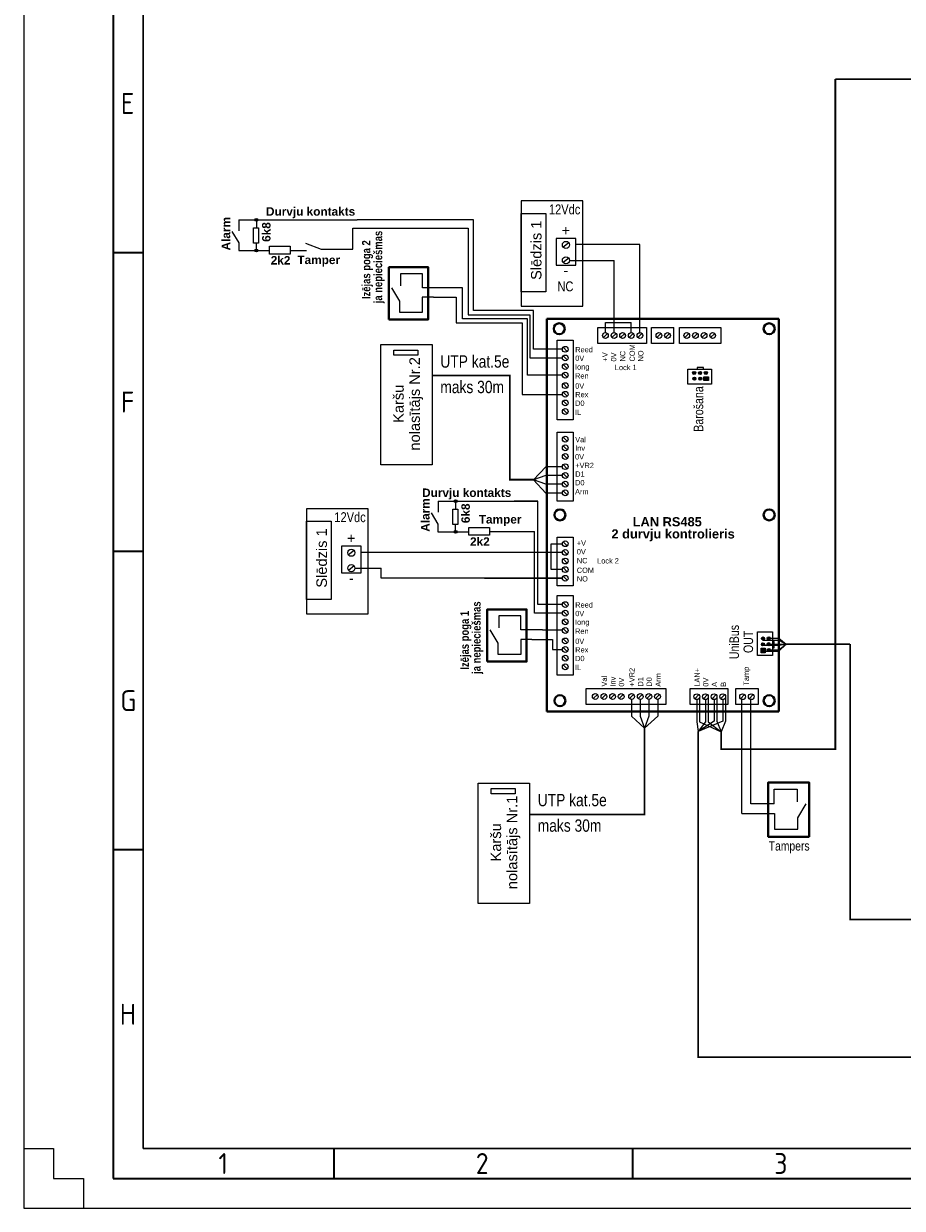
# Model space of a CAD drawing. Header units: millimetres. Extents: x -1662057 to -197461, y -941126 to 63888.
# Tile 2 of 209: x -1629150 to -1609187, y -899164 to -872252. Entities that reach past the tile are written whole.
import ezdxf

# ---------------------------------------------------------------- set-up
doc = ezdxf.new("R2010")
doc.units = ezdxf.units.MM
doc.linetypes.add('DASHEDX2', pattern=[1.5, 1, -0.5])
doc.layers.add('ESS AS', color=5, linetype='CONTINUOUS')
doc.layers.add('Rasējuma lapa', color=7, linetype='CONTINUOUS')
doc.styles.add('ARIAL', font='arialbd.ttf')
doc.styles.add('ISO', font='iso')
doc.styles.add('LV', font='arial.ttf')

# ---------------------------------------------------------------- blocks, each defined once
blk = doc.blocks.new('A2_L')
at = {"layer": 'Rasējuma lapa'}
for p, q in [((-594, 420), (-594, 0)), ((-594, 10), (-589, 10)), ((-589, 10), (-589, 5)), ((-589, 5), (-584, 5)), ((-584, 5), (-584, 0)), ((-594, 0), (0, 0))]:
    blk.add_line(p, q, dxfattribs=at)
at = {"layer": 'Rasējuma lapa', "lineweight": 35}
for p, q in [((-579, 415), (-579, 5)), ((-574, 160), (-579, 160)), ((-574, 110), (-579, 110)), ((-574, 60), (-579, 60)), ((-542, 5), (-542, 10)), ((-492, 5), (-492, 10)), ((-579, 5), (-5, 5))]:
    blk.add_line(p, q, dxfattribs=at)
at = {"layer": 'Rasējuma lapa', "lineweight": 30}
for p, q in [((-574, 410), (-574, 10)), ((-574, 10), (-10, 10))]:
    blk.add_line(p, q, dxfattribs=at)
at = {"layer": 'Rasējuma lapa', "style": 'ISO'}
for s, p in [('E', (-577.73, 183.25)), ('F', (-577.73, 133.25)), ('G', (-577.81, 83.25)), ('H', (-577.9, 30.75)), ('1', (-561.38, 5.75)), ('2', (-518.29, 5.75)), ('3', (-468.3, 5.75))]:
    blk.add_text(s, height=3.5, dxfattribs=at).set_placement(p)
blk = doc.blocks.new('*U1302')
at = {"layer": 'Rasējuma lapa'}
blk.add_blockref('A2_L', (0, 0), dxfattribs=at)

msp = doc.modelspace()

# ---------------------------------------------------------------- hatches: boundary and pattern name
at = {"layer": 'ESS AS', "ltscale": 10}
h = msp.add_hatch(color=0, dxfattribs=at)
edge = h.paths.add_edge_path()
edge.add_arc((-1623863.90277, -876707.75936), 31.41379, 0, 360)
h = msp.add_hatch(color=0, dxfattribs=at)
edge = h.paths.add_edge_path()
edge.add_arc((-1623863.90277, -877407.16226), 31.41379, 0, 360)
at = {"layer": 'ESS AS', "linetype": 'Continuous'}
h = msp.add_hatch(color=250, dxfattribs=at)
edge = h.paths.add_edge_path()
edge.add_arc((-1613915.73194, -880186.34513), 35.44944, 0, 360)
h = msp.add_hatch(color=250, dxfattribs=at)
edge = h.paths.add_edge_path()
edge.add_arc((-1613783.1423, -880186.34513), 35.44944, 0, 360)
for points in [[(-1613694.91072, -880271.35637), (-1613588.7603, -880271.35637), (-1613588.7603, -880360.16825), (-1613694.91072, -880360.16825)], [(-1612306.5632, -886435.01879), (-1612306.5632, -886541.16921), (-1612395.37508, -886541.16921), (-1612395.37508, -886435.01879)]]:
    msp.add_hatch(color=0, dxfattribs=at).paths.add_polyline_path(points)
h = msp.add_hatch(color=250, dxfattribs=at)
edge = h.paths.add_edge_path()
edge.add_arc((-1613650.55267, -880186.34513), 35.44944, 0, 360)
h = msp.add_hatch(color=250, dxfattribs=at)
edge = h.paths.add_edge_path()
edge.add_arc((-1613910.67968, -880317.79094), 35.44944, 0, 360)
h = msp.add_hatch(color=250, dxfattribs=at)
edge = h.paths.add_edge_path()
edge.add_arc((-1613778.09005, -880317.79094), 35.44944, 0, 360)
at = {"layer": 'ESS AS', "ltscale": 10}
h = msp.add_hatch(color=0, dxfattribs=at)
edge = h.paths.add_edge_path()
edge.add_arc((-1619335.64697, -883097.46084), 31.41379, 0, 360)
h = msp.add_hatch(color=0, dxfattribs=at)
edge = h.paths.add_edge_path()
edge.add_arc((-1619335.64697, -883796.86373), 31.41379, 0, 360)
at = {"layer": 'ESS AS', "linetype": 'Continuous'}
h = msp.add_hatch(color=250, dxfattribs=at)
edge = h.paths.add_edge_path()
edge.add_arc((-1612352.99777, -886219.24983), 35.44944, 270, 630)
h = msp.add_hatch(color=250, dxfattribs=at)
edge = h.paths.add_edge_path()
edge.add_arc((-1612221.55196, -886214.19758), 35.44944, 270, 630)
h = msp.add_hatch(color=250, dxfattribs=at)
edge = h.paths.add_edge_path()
edge.add_arc((-1612352.99777, -886351.83946), 35.44944, 270, 630)
h = msp.add_hatch(color=250, dxfattribs=at)
edge = h.paths.add_edge_path()
edge.add_arc((-1612221.55196, -886346.78721), 35.44944, 270, 630)
h = msp.add_hatch(color=250, dxfattribs=at)
edge = h.paths.add_edge_path()
edge.add_arc((-1612221.55196, -886479.37684), 35.44944, 270, 630)

# ---------------------------------------------------------------- linework, layer by layer
at = {"layer": 'ESS AS', "color": 0, "ltscale": 10}
for p, q in [((-1624260.44207, -876707.75936), (-1621572.52193, -876707.75936)), ((-1624260.44207, -876707.75936), (-1624260.44207, -876958.67227)), ((-1623863.90277, -876707.75936), (-1623863.90277, -876892.04006)), ((-1624422.71359, -876974.12662), (-1624265.22135, -877228.60606)), ((-1623929.36027, -876892.04006), (-1623813.60382, -876892.04006)), ((-1623929.36027, -877239.20658), (-1623929.36027, -876892.04006)), ((-1623813.60382, -876892.04006), (-1623813.60382, -877239.20658)), ((-1624265.22135, -877228.60606), (-1624265.22135, -877407.16226)), ((-1623813.60382, -877239.20658), (-1623929.36027, -877239.20658)), ((-1623863.90277, -877407.16226), (-1623863.90277, -877239.20658)), ((-1623564.88333, -877485.59542), (-1623564.88333, -877305.95443)), ((-1623564.88333, -877305.95443), (-1623094.49005, -877305.95443)), ((-1623564.88333, -877305.95443), (-1623094.49005, -877305.95443)), ((-1623094.49005, -877305.95443), (-1623094.49005, -877485.59542)), ((-1622747.8225, -877236.72367), (-1622387.92704, -877373.12836)), ((-1624265.22135, -877407.16226), (-1623564.88333, -877407.16226)), ((-1623094.49005, -877485.59542), (-1623564.88333, -877485.59542)), ((-1623094.49005, -877402.30039), (-1622724.8676, -877402.30039)), ((-1622387.92704, -877373.12836), (-1621674.32173, -877373.12836)), ((-1620091.25466, -877932.69064), (-1620591.85498, -877932.69064)), ((-1620591.85498, -877932.69064), (-1620591.85498, -878209.36862)), ((-1620091.25466, -878252.75962), (-1620091.25466, -877932.69064)), ((-1620603.63453, -878556.94539), (-1620786.20736, -878250.60623)), ((-1619840.77148, -878252.75962), (-1620091.25466, -878252.75962)), ((-1620603.63453, -878810.47049), (-1620603.63453, -878556.94539)), ((-1619840.77148, -878467.01696), (-1620093.71894, -878467.01696)), ((-1620093.71894, -878467.01696), (-1620093.71894, -878810.47049)), ((-1620093.71894, -878810.47049), (-1620603.63453, -878810.47049)), ((-1619732.18627, -883097.46084), (-1617467.55982, -883097.46084)), ((-1619732.18627, -883097.46084), (-1619732.18627, -883348.37375)), ((-1619335.64697, -883097.46084), (-1619335.64697, -883281.74154)), ((-1619894.45779, -883363.82809), (-1619736.96555, -883618.30754)), ((-1619401.10447, -883281.74154), (-1619285.34802, -883281.74154)), ((-1619401.10447, -883628.90806), (-1619401.10447, -883281.74154)), ((-1619285.34802, -883281.74154), (-1619285.34802, -883628.90806)), ((-1619736.96555, -883618.30754), (-1619736.96555, -883796.86373)), ((-1619285.34802, -883628.90806), (-1619401.10447, -883628.90806)), ((-1619335.64697, -883796.86373), (-1619335.64697, -883628.90806)), ((-1619036.62754, -883875.29689), (-1619036.62754, -883695.65591)), ((-1619036.62754, -883695.65591), (-1618566.23425, -883695.65591)), ((-1619036.62754, -883695.65591), (-1618566.23425, -883695.65591)), ((-1618566.23425, -883695.65591), (-1618566.23425, -883875.29689)), ((-1619736.96555, -883796.86373), (-1619036.62754, -883796.86373)), ((-1618566.23425, -883875.29689), (-1619036.62754, -883875.29689)), ((-1618566.23425, -883792.00187), (-1617542.77063, -883792.00187)), ((-1616911.4166, -884655.22757), (-1617165.65616, -884655.22757)), ((-1617854.51988, -885703.9544), (-1618355.1202, -885703.9544)), ((-1618355.1202, -885703.9544), (-1618355.1202, -885980.63239)), ((-1617854.51988, -886024.02338), (-1617854.51988, -885703.9544)), ((-1618366.89974, -886328.20915), (-1618549.47257, -886021.87)), ((-1617604.0367, -886024.02338), (-1617854.51988, -886024.02338)), ((-1618366.89974, -886581.73426), (-1618366.89974, -886328.20915)), ((-1617604.0367, -886238.28072), (-1617856.98416, -886238.28072)), ((-1617856.98416, -886238.28072), (-1617856.98416, -886581.73426)), ((-1617856.98416, -886581.73426), (-1618366.89974, -886581.73426))]:
    msp.add_line(p, q, dxfattribs=at)
at = {"layer": 'ESS AS', "color": 0, "linetype": 'Continuous'}
for p, q in [((-1618926.58585, -876707.75936), (-1621572.52193, -876707.75936)), ((-1618926.58585, -878768.83918), (-1618926.58585, -876707.75936)), ((-1621674.32173, -877373.12836), (-1621674.32173, -876900.79116)), ((-1621674.32173, -876900.79116), (-1619048.20577, -876900.79116)), ((-1619048.20577, -876900.79116), (-1619048.20577, -878867.58424)), ((-1615917.22984, -877271.15067), (-1616609.76257, -877271.15067)), ((-1615149.00214, -877271.15067), (-1615917.22984, -877271.15067)), ((-1615149.00214, -879290.28449), (-1615149.00214, -877271.15067)), ((-1616747.87805, -877628.79444), (-1615737.14688, -877628.79444)), ((-1615737.29078, -879271.07102), (-1615737.14688, -877628.79444)), ((-1619177.11133, -878252.75962), (-1619840.77148, -878252.75962)), ((-1619177.11133, -878957.73873), (-1619177.11133, -878252.75962)), ((-1619840.77148, -878467.01696), (-1619327.1695, -878467.01696)), ((-1619327.1695, -878467.01696), (-1619327.1695, -879050.14263)), ((-1619048.20577, -878867.58424), (-1617650.34671, -878867.58424)), ((-1617570.20797, -878768.83918), (-1618926.58585, -878768.83918)), ((-1617650.34671, -878867.58424), (-1617650.34671, -879842.91934)), ((-1617570.20797, -879649.60382), (-1617570.20797, -878768.83918)), ((-1619327.1695, -879050.14263), (-1617826.39942, -879050.14263)), ((-1617702.28372, -878957.73873), (-1619177.11133, -878957.73873)), ((-1617826.39942, -879050.14263), (-1617826.39942, -880677.84074)), ((-1617702.28372, -880237.89246), (-1617702.28372, -878957.73873)), ((-1616102.05506, -879154.04081), (-1615000.89926, -879154.04081)), ((-1616102.05506, -879516.29389), (-1616102.05506, -879154.04081)), ((-1615933.387, -879271.07102), (-1615933.387, -879039.82892)), ((-1615933.387, -879039.82892), (-1615345.09835, -879039.82892)), ((-1615905.95884, -879154.04081), (-1615000.89926, -879154.04081)), ((-1615345.09835, -879271.07102), (-1615345.09835, -879039.82892)), ((-1615000.89926, -879154.04081), (-1615000.89926, -879516.29389)), ((-1615000.89926, -879154.04081), (-1615000.89926, -879516.29389)), ((-1614886.20524, -879154.04081), (-1614380.02143, -879154.04081)), ((-1614886.20524, -879516.29389), (-1614886.20524, -879154.04081)), ((-1614380.02143, -879516.29389), (-1614380.02143, -879154.04081)), ((-1614252.90735, -879154.04081), (-1613311.09766, -879154.04081)), ((-1614252.90735, -879516.29389), (-1614252.90735, -879154.04081)), ((-1613311.09766, -879154.04081), (-1613311.09766, -879516.29389)), ((-1613311.09766, -879154.04081), (-1613311.09766, -879516.29389)), ((-1617028.44681, -879444.67962), (-1616666.19373, -879444.67962)), ((-1617028.44681, -880349.7392), (-1617028.44681, -879444.67962)), ((-1617028.44681, -879444.67962), (-1616666.19373, -879444.67962)), ((-1617028.44681, -880349.7392), (-1617028.44681, -879444.67962)), ((-1616666.19373, -879444.67962), (-1616666.19373, -880349.7392)), ((-1616666.19373, -879444.67962), (-1616666.19373, -880349.7392)), ((-1616911.4166, -879649.60382), (-1617570.20797, -879649.60382)), ((-1615000.89926, -879516.29389), (-1616102.05506, -879516.29389)), ((-1615000.89926, -879516.29389), (-1615905.95884, -879516.29389)), ((-1614380.02143, -879516.29389), (-1614886.20524, -879516.29389)), ((-1613311.09766, -879516.29389), (-1614252.90735, -879516.29389)), ((-1617650.34671, -879842.91934), (-1616913.68989, -879842.91934)), ((-1616911.4166, -880237.89246), (-1617702.28372, -880237.89246)), ((-1614061.80197, -880098.08841), (-1613526.04986, -880098.08841)), ((-1614061.80197, -880443.5014), (-1614061.80197, -880098.08841)), ((-1613526.04986, -880098.08841), (-1613526.04986, -880443.5014)), ((-1617028.44681, -881254.79878), (-1617028.44681, -880349.7392)), ((-1617028.44681, -881254.79878), (-1617028.44681, -880349.7392)), ((-1616666.19373, -880349.7392), (-1616666.19373, -881254.79878)), ((-1616666.19373, -880349.7392), (-1616666.19373, -881254.79878)), ((-1613526.04986, -880443.5014), (-1614061.80197, -880443.5014)), ((-1617826.39942, -880677.84074), (-1616915.65394, -880677.84074)), ((-1616666.19373, -881254.79878), (-1617028.44681, -881254.79878)), ((-1616666.19373, -881254.79878), (-1617028.44681, -881254.79878)), ((-1617028.44681, -881534.37057), (-1616666.19373, -881534.37057)), ((-1617028.44681, -882439.43015), (-1617028.44681, -881534.37057)), ((-1617028.44681, -881534.37057), (-1616666.19373, -881534.37057)), ((-1617028.44681, -882439.43015), (-1617028.44681, -881534.37057)), ((-1616666.19373, -881534.37057), (-1616666.19373, -882439.43015)), ((-1616666.19373, -881534.37057), (-1616666.19373, -882439.43015)), ((-1617028.44681, -883098.78825), (-1617028.44681, -882439.43015)), ((-1616666.19373, -882439.43015), (-1616666.19373, -883098.78825)), ((-1616666.19373, -882439.43015), (-1616666.19373, -883098.78825)), ((-1617467.55982, -883097.46084), (-1618009.22806, -883097.46084)), ((-1617467.55982, -885448.63045), (-1617467.55982, -883097.46084)), ((-1616666.19373, -883098.78825), (-1617028.44681, -883098.78825)), ((-1616666.19373, -883098.78825), (-1617028.44681, -883098.78825)), ((-1617542.77063, -885644.72667), (-1617542.77063, -883792.00187)), ((-1617028.44681, -883918.83605), (-1616666.19373, -883918.83605)), ((-1617028.44681, -884823.89563), (-1617028.44681, -883918.83605)), ((-1617028.44681, -883918.83605), (-1616666.19373, -883918.83605)), ((-1617028.44681, -885019.99184), (-1617028.44681, -883918.83605)), ((-1616666.19373, -883918.83605), (-1616666.19373, -884823.89563)), ((-1616666.19373, -883918.83605), (-1616666.19373, -885019.99184)), ((-1620792.76932, -884263.03514), (-1621485.30206, -884263.03514)), ((-1618681.29129, -884263.03514), (-1620792.76932, -884263.03514)), ((-1616911.4166, -884263.03514), (-1618681.29129, -884263.03514)), ((-1621623.41753, -884620.67891), (-1621026.09618, -884620.67891)), ((-1621026.09618, -884851.10391), (-1621026.09618, -884620.67891)), ((-1616908.92909, -884851.10391), (-1621026.09618, -884851.10391)), ((-1616666.19373, -885019.99184), (-1617028.44681, -885019.99184)), ((-1617028.44681, -885243.70626), (-1616666.19373, -885243.70626)), ((-1617028.44681, -886148.76584), (-1617028.44681, -885243.70626)), ((-1617028.44681, -885243.70626), (-1616666.19373, -885243.70626)), ((-1617028.44681, -886148.76584), (-1617028.44681, -885243.70626)), ((-1616666.19373, -885243.70626), (-1616666.19373, -886148.76584)), ((-1616666.19373, -885243.70626), (-1616666.19373, -886148.76584)), ((-1616911.4166, -885644.72667), (-1617542.77063, -885644.72667)), ((-1616911.4166, -885448.63045), (-1617467.55982, -885448.63045)), ((-1617363.50199, -886024.02338), (-1617604.0367, -886024.02338)), ((-1617363.50199, -886024.02338), (-1616912.36327, -886024.02338)), ((-1617028.44681, -887053.82541), (-1617028.44681, -886148.76584)), ((-1617028.44681, -887053.82541), (-1617028.44681, -886148.76584)), ((-1616666.19373, -886148.76584), (-1616666.19373, -887053.82541)), ((-1616666.19373, -886148.76584), (-1616666.19373, -887053.82541)), ((-1612478.70823, -886603.87965), (-1612478.70823, -886068.12755)), ((-1612478.70823, -886068.12755), (-1612133.29524, -886068.12755)), ((-1612133.29524, -886068.12755), (-1612133.29524, -886603.87965)), ((-1617604.0367, -886238.28072), (-1617446.60135, -886238.28072)), ((-1617446.60135, -886238.28072), (-1617132.11329, -886238.28072)), ((-1617132.11329, -886238.28072), (-1617132.11329, -886469.90205)), ((-1617132.11329, -886469.90205), (-1616911.4166, -886469.90205)), ((-1612133.29524, -886603.87965), (-1612478.70823, -886603.87965)), ((-1616666.19373, -887053.82541), (-1617028.44681, -887053.82541)), ((-1616666.19373, -887053.82541), (-1617028.44681, -887053.82541)), ((-1616367.52844, -887720.50807), (-1616367.52844, -887358.25499)), ((-1616367.52844, -887358.25499), (-1615462.46886, -887358.25499)), ((-1616367.52844, -887720.50807), (-1616367.52844, -887358.25499)), ((-1616367.52844, -887358.25499), (-1615462.46886, -887358.25499)), ((-1615462.46886, -887358.25499), (-1614557.40928, -887358.25499)), ((-1615462.46886, -887358.25499), (-1614557.40928, -887358.25499)), ((-1614557.40928, -887358.25499), (-1614557.40928, -887720.50807)), ((-1614557.40928, -887358.25499), (-1614557.40928, -887720.50807)), ((-1612968.92809, -887720.50807), (-1612968.92809, -887358.25499)), ((-1612968.92809, -887358.25499), (-1612460.88112, -887358.25499)), ((-1612460.88112, -887358.25499), (-1612460.88112, -887720.50807)), ((-1615462.46886, -887720.50807), (-1616367.52844, -887720.50807)), ((-1615462.46886, -887720.50807), (-1616367.52844, -887720.50807)), ((-1614557.40928, -887720.50807), (-1615462.46886, -887720.50807)), ((-1614557.40928, -887720.50807), (-1615462.46886, -887720.50807)), ((-1612460.88112, -887720.50807), (-1612968.92809, -887720.50807)), ((-1612829.66307, -890197.3411), (-1612829.66307, -887603.68665)), ((-1612625.77956, -889974.57526), (-1612625.77956, -887610.92219)), ((-1612465.55664, -889974.57526), (-1612625.77956, -889974.57526))]:
    msp.add_line(p, q, dxfattribs=at)
at = {"layer": 'ESS AS', "color": 0, "linetype": 'Continuous', "lineweight": 40}
for p, q in [((-1617266.94571, -878957.73873), (-1611991.77757, -878957.73873)), ((-1617266.94571, -878957.73873), (-1617266.94571, -887878.10856)), ((-1611991.77757, -878957.73873), (-1611991.77757, -887878.10856)), ((-1617266.94571, -887878.10856), (-1611991.77757, -887878.10856))]:
    msp.add_line(p, q, dxfattribs=at)
at = {"layer": 'ESS AS', "color": 6, "linetype": 'Continuous'}
for p, q in [((-1617287.89566, -882319.7692), (-1617566.30037, -882612.12289)), ((-1616911.24732, -882319.7692), (-1617287.89566, -882319.7692)), ((-1617287.89566, -882515.18345), (-1617566.30037, -882612.12289)), ((-1617288.06494, -882713.00719), (-1617566.30037, -882612.12289)), ((-1617287.89566, -882913.81133), (-1617566.30037, -882612.12289)), ((-1616911.24732, -882515.18345), (-1617287.89566, -882515.18345)), ((-1616911.4166, -882713.00719), (-1617288.06494, -882713.00719)), ((-1616911.24732, -882913.81133), (-1617287.89566, -882913.81133)), ((-1615337.42886, -887603.47785), (-1615337.42886, -887980.12619)), ((-1615142.01461, -887603.47785), (-1615142.01461, -887980.12619)), ((-1614944.19087, -887603.64713), (-1614944.19087, -887980.29547)), ((-1614743.38674, -887603.47785), (-1614743.38674, -887980.12619)), ((-1613856.40477, -887606.38814), (-1613856.40477, -888111.61121)), ((-1613794.82382, -887563.30403), (-1613794.82382, -888111.61121)), ((-1613660.30855, -887606.38814), (-1613660.30855, -888108.94578)), ((-1613598.7276, -887563.30403), (-1613598.7276, -888108.94578)), ((-1613464.21234, -887606.38814), (-1613464.21234, -888100.94811)), ((-1613402.63139, -887563.30403), (-1613402.63139, -888100.94811)), ((-1613268.11612, -887606.38814), (-1613268.11612, -888095.61656)), ((-1613206.53517, -887563.30403), (-1613206.53517, -888095.61656)), ((-1615337.42886, -887980.12619), (-1615045.07518, -888258.5309)), ((-1615142.01461, -887980.12619), (-1615045.07518, -888258.5309)), ((-1614743.38674, -887980.12619), (-1615045.07518, -888258.5309)), ((-1614944.19087, -887980.29547), (-1615045.07518, -888258.5309)), ((-1613856.40477, -888111.61121), (-1613825.93367, -888328.1972)), ((-1613268.11612, -888095.61656), (-1613825.93367, -888328.1972)), ((-1613464.21234, -888100.94811), (-1613825.93367, -888328.1972)), ((-1613660.30855, -888108.94578), (-1613825.93367, -888328.1972)), ((-1613794.82382, -888111.61121), (-1613302.65258, -888337.01568)), ((-1613598.7276, -888108.94578), (-1613302.65258, -888337.01568)), ((-1613402.63139, -888100.94811), (-1613302.65258, -888337.01568)), ((-1613206.53517, -888095.61656), (-1613302.65258, -888337.01568))]:
    msp.add_line(p, q, dxfattribs=at)
at = {"layer": 'ESS AS', "color": 0, "ltscale": 20}
for p, q in [((-1617165.65616, -884655.22757), (-1617165.65616, -884066.93892)), ((-1617165.65616, -884066.93892), (-1616913.94858, -884066.93892)), ((-1618681.29129, -884851.32378), (-1616911.4166, -884851.32378))]:
    msp.add_line(p, q, dxfattribs=at)
at = {"layer": 'ESS AS', "color": 0, "linetype": 'Continuous', "ltscale": 10}
for p, q in [((-1612095.90574, -889974.57526), (-1612095.90574, -889641.79583)), ((-1612095.90574, -889641.79583), (-1611575.4258, -889641.79583)), ((-1611575.4258, -889641.79583), (-1611575.4258, -889929.46113)), ((-1612829.66307, -890197.3411), (-1612093.3436, -890197.3411)), ((-1612095.90574, -889974.57526), (-1612465.55664, -889974.57526)), ((-1612093.3436, -890197.3411), (-1612093.3436, -890554.43371)), ((-1611563.17847, -890290.84072), (-1611373.35538, -889972.33635)), ((-1611563.17847, -890554.43371), (-1611563.17847, -890290.84072)), ((-1612093.3436, -890554.43371), (-1611563.17847, -890554.43371))]:
    msp.add_line(p, q, dxfattribs=at)
at = {"layer": 'ESS AS', "color": 6, "linetype": 'DASHEDX2', "ltscale": 150, "const_width": 40.5}
for points in [[(-1610710.41464, -873510.20522), (-1590546.46032, -873510.20522), (-1590546.46032, -870699.511), (-1591959.79158, -870699.511)], [(-1617657.28235, -890217.02629), (-1615045.07518, -890217.02629), (-1615045.07518, -888258.5309)]]:
    msp.add_lwpolyline(points, dxfattribs=at)
at = {"layer": 'ESS AS', "color": 6, "linetype": 'DASHEDX2', "ltscale": 150}
for points in [[(-1610710.41464, -873510.20522, 42.10832, 42.10832, 0), (-1610710.41464, -888734.75944, 40.5, 40.5, 0), (-1613302.65258, -888734.75944, 40.5, 40.5, 0), (-1613302.65258, -888337.01568, 40.5, 40.5, 0)], [(-1613825.93367, -888328.1972, 40.5, 40.5, 0), (-1613825.93367, -895728.97067, 42.10832, 42.10832, 0), (-1591085.74167, -895728.97067, 42.10832, 42.10832, 0)]]:
    msp.add_lwpolyline(points, format="xyseb", dxfattribs=at)
at = {"layer": 'ESS AS', "color": 0, "ltscale": 10}
for points in [[(-1616447.26236, -876278.1621), (-1617849.0861, -876278.1621), (-1617849.0861, -878665.75302), (-1616447.26236, -878665.75302)], [(-1616605.77022, -877131.91508), (-1617052.67707, -877131.91508), (-1617052.67707, -877738.94256), (-1616605.77022, -877738.94256)], [(-1621322.80184, -883270.04656), (-1622724.62558, -883270.04656), (-1622724.62558, -885657.63748), (-1621322.80184, -885657.63748)], [(-1621481.3097, -884123.79954), (-1621928.21655, -884123.79954), (-1621928.21655, -884730.82703), (-1621481.3097, -884730.82703)]]:
    msp.add_lwpolyline(points, close=True, dxfattribs=at)
at = {"layer": 'ESS AS', "color": 0, "linetype": 'Continuous'}
for points in [[(-1617849.0861, -876565.10999), (-1617285.54459, -876565.10999), (-1617285.54459, -878342.82675), (-1617849.0861, -878342.82675)], [(-1621033.34353, -879539.71529), (-1619869.91899, -879539.71529), (-1619869.91899, -882275.84338), (-1621033.34353, -882275.84338)], [(-1620738.70302, -879666.50439), (-1620196.13202, -879666.50439), (-1620196.13202, -879783.80689), (-1620738.70302, -879783.80689)], [(-1613845.53582, -880098.08841), (-1613700.89373, -880098.08841), (-1613700.89373, -880066.39335), (-1613845.53582, -880066.39335)], [(-1613694.91072, -880271.35637), (-1613588.7603, -880271.35637), (-1613588.7603, -880360.16825), (-1613694.91072, -880360.16825)], [(-1622724.62558, -883556.99446), (-1622161.08408, -883556.99446), (-1622161.08408, -885334.71121), (-1622724.62558, -885334.71121)], [(-1612306.5632, -886435.01879), (-1612306.5632, -886541.16921), (-1612395.37508, -886541.16921), (-1612395.37508, -886435.01879)], [(-1612133.29524, -886284.39369), (-1612133.29524, -886429.03578), (-1612101.60018, -886429.03578), (-1612101.60018, -886284.39369)], [(-1613149.30179, -887358.25499), (-1613149.30179, -887720.50807), (-1614009.75535, -887720.50807), (-1614009.75535, -887358.25499)], [(-1618820.70688, -889503.16001), (-1617657.28235, -889503.16001), (-1617657.28235, -892239.2881), (-1618820.70688, -892239.2881)], [(-1618526.06637, -889629.94911), (-1617983.49538, -889629.94911), (-1617983.49538, -889747.25161), (-1618526.06637, -889747.25161)]]:
    msp.add_lwpolyline(points, close=True, dxfattribs=at)
at = {"layer": 'ESS AS', "color": 0}
for points in [[(-1616765.00429, -877228.26086), (-1616893.80092, -877328.24305)], [(-1616765.00429, -877578.80335), (-1616893.80092, -877678.78554)], [(-1621640.54377, -884220.14532), (-1621769.3404, -884320.12751)], [(-1621640.54377, -884570.68781), (-1621769.3404, -884670.67)]]:
    msp.add_lwpolyline(points, dxfattribs=at)
at = {"layer": 'ESS AS', "color": 0, "linetype": 'Continuous', "lineweight": 40}
msp.add_lwpolyline([(-1620852.84665, -878972.21542), (-1620852.84665, -877786.61056), (-1619959.201, -877786.61056), (-1619959.201, -878972.21542)], close=True, dxfattribs=at)
at = {"layer": 'ESS AS', "color": 0, "linetype": 'Continuous'}
for points in [[(-1615979.75278, -879382.96048), (-1615887.02122, -879290.28449)], [(-1615979.75278, -879382.96048), (-1615887.02122, -879290.28449)], [(-1615783.65656, -879382.96048), (-1615690.925, -879290.28449)], [(-1615783.65656, -879382.96048), (-1615690.925, -879290.28449)], [(-1615587.56035, -879382.96048), (-1615494.82879, -879290.28449)], [(-1615587.56035, -879382.96048), (-1615494.82879, -879290.28449)], [(-1615391.46413, -879382.96048), (-1615298.73257, -879290.28449)], [(-1615391.46413, -879382.96048), (-1615298.73257, -879290.28449)], [(-1615195.36792, -879382.96048), (-1615102.63636, -879290.28449)], [(-1615195.36792, -879382.96048), (-1615102.63636, -879290.28449)], [(-1614763.90296, -879382.96048), (-1614671.17141, -879290.28449)], [(-1614763.90296, -879382.96048), (-1614671.17141, -879290.28449)], [(-1614567.80675, -879382.96048), (-1614475.07519, -879290.28449)], [(-1614567.80675, -879382.96048), (-1614475.07519, -879290.28449)], [(-1614130.60507, -879382.96048), (-1614037.87351, -879290.28449)], [(-1614130.60507, -879382.96048), (-1614037.87351, -879290.28449)], [(-1613934.50885, -879382.96048), (-1613841.7773, -879290.28449)], [(-1613934.50885, -879382.96048), (-1613841.7773, -879290.28449)], [(-1613738.41264, -879382.96048), (-1613645.68108, -879290.28449)], [(-1613738.41264, -879382.96048), (-1613645.68108, -879290.28449)], [(-1613542.31642, -879382.96048), (-1613449.58486, -879290.28449)], [(-1613542.31642, -879382.96048), (-1613449.58486, -879290.28449)], [(-1616799.52714, -879695.9696), (-1616892.20313, -879603.23804)], [(-1616799.52714, -879695.9696), (-1616892.20313, -879603.23804)], [(-1616799.52714, -879892.06581), (-1616892.20313, -879799.33425)], [(-1616799.52714, -879892.06581), (-1616892.20313, -879799.33425)], [(-1616799.52714, -880088.16203), (-1616892.20313, -879995.43047)], [(-1616799.52714, -880088.16203), (-1616892.20313, -879995.43047)], [(-1616799.52714, -880284.25824), (-1616892.20313, -880191.52668)], [(-1616799.52714, -880284.25824), (-1616892.20313, -880191.52668)], [(-1616799.52714, -880521.14498), (-1616892.20313, -880428.41342)], [(-1616799.52714, -880521.14498), (-1616892.20313, -880428.41342)], [(-1616799.52714, -880717.2412), (-1616892.20313, -880624.50964)], [(-1616799.52714, -880717.2412), (-1616892.20313, -880624.50964)], [(-1616799.52714, -880913.33741), (-1616892.20313, -880820.60585)], [(-1616799.52714, -880913.33741), (-1616892.20313, -880820.60585)], [(-1616799.52714, -881109.43363), (-1616892.20313, -881016.70207)], [(-1616799.52714, -881109.43363), (-1616892.20313, -881016.70207)], [(-1616799.52714, -881738.10137), (-1616892.20313, -881645.36981)], [(-1616799.52714, -881738.10137), (-1616892.20313, -881645.36981)], [(-1616799.52714, -881934.19759), (-1616892.20313, -881841.46603)], [(-1616799.52714, -881934.19759), (-1616892.20313, -881841.46603)], [(-1616799.52714, -882130.2938), (-1616892.20313, -882037.56224)], [(-1616799.52714, -882130.2938), (-1616892.20313, -882037.56224)], [(-1616799.52714, -882361.93209), (-1616892.20313, -882269.20053)], [(-1616799.52714, -882361.93209), (-1616892.20313, -882269.20053)], [(-1616799.52714, -882563.27676), (-1616892.20313, -882470.5452)], [(-1616799.52714, -882563.27676), (-1616892.20313, -882470.5452)], [(-1616799.52714, -882759.37297), (-1616892.20313, -882666.64141)], [(-1616799.52714, -882759.37297), (-1616892.20313, -882666.64141)], [(-1616799.52714, -882955.46919), (-1616892.20313, -882862.73763)], [(-1616799.52714, -882955.46919), (-1616892.20313, -882862.73763)], [(-1616799.52714, -884113.3047), (-1616892.20313, -884020.57314)], [(-1616799.52714, -884113.3047), (-1616892.20313, -884020.57314)], [(-1616799.52714, -884309.40091), (-1616892.20313, -884216.66936)], [(-1616799.52714, -884309.40091), (-1616892.20313, -884216.66936)], [(-1616799.52714, -884505.49713), (-1616892.20313, -884412.76557)], [(-1616799.52714, -884505.49713), (-1616892.20313, -884412.76557)], [(-1616799.52714, -884701.59335), (-1616892.20313, -884608.86179)], [(-1616799.52714, -884701.59335), (-1616892.20313, -884608.86179)], [(-1616799.52714, -884897.68956), (-1616892.20313, -884804.958)], [(-1616799.52714, -884897.68956), (-1616892.20313, -884804.958)], [(-1616799.52714, -885494.99623), (-1616892.20313, -885402.26467)], [(-1616799.52714, -885494.99623), (-1616892.20313, -885402.26467)], [(-1616799.52714, -885691.09245), (-1616892.20313, -885598.36089)], [(-1616799.52714, -885691.09245), (-1616892.20313, -885598.36089)], [(-1616799.52714, -885887.18866), (-1616892.20313, -885794.4571)], [(-1616799.52714, -885887.18866), (-1616892.20313, -885794.4571)], [(-1616799.52714, -886083.28488), (-1616892.20313, -885990.55332)], [(-1616799.52714, -886083.28488), (-1616892.20313, -885990.55332)], [(-1616799.52714, -886320.17161), (-1616892.20313, -886227.44006)], [(-1616799.52714, -886320.17161), (-1616892.20313, -886227.44006)], [(-1616799.52714, -886516.26783), (-1616892.20313, -886423.53627)], [(-1616799.52714, -886516.26783), (-1616892.20313, -886423.53627)], [(-1616799.52714, -886712.36405), (-1616892.20313, -886619.63249)], [(-1616799.52714, -886712.36405), (-1616892.20313, -886619.63249)], [(-1616799.52714, -886908.46026), (-1616892.20313, -886815.7287)], [(-1616799.52714, -886908.46026), (-1616892.20313, -886815.7287)], [(-1616116.23847, -887491.58839), (-1616208.97003, -887584.26438)], [(-1616116.23847, -887491.58839), (-1616208.97003, -887584.26438)], [(-1615920.14225, -887491.58839), (-1616012.87381, -887584.26438)], [(-1615920.14225, -887491.58839), (-1616012.87381, -887584.26438)], [(-1615724.04604, -887491.58839), (-1615816.77759, -887584.26438)], [(-1615724.04604, -887491.58839), (-1615816.77759, -887584.26438)], [(-1615527.94982, -887491.58839), (-1615620.68138, -887584.26438)], [(-1615527.94982, -887491.58839), (-1615620.68138, -887584.26438)], [(-1615291.06308, -887491.58839), (-1615383.79464, -887584.26438)], [(-1615291.06308, -887491.58839), (-1615383.79464, -887584.26438)], [(-1615094.96687, -887491.58839), (-1615187.69843, -887584.26438)], [(-1615094.96687, -887491.58839), (-1615187.69843, -887584.26438)], [(-1614898.87065, -887491.58839), (-1614991.60221, -887584.26438)], [(-1614898.87065, -887491.58839), (-1614991.60221, -887584.26438)], [(-1614702.77444, -887491.58839), (-1614795.506, -887584.26438)], [(-1614702.77444, -887491.58839), (-1614795.506, -887584.26438)], [(-1613902.77055, -887587.17466), (-1613810.03899, -887494.49867)], [(-1613902.77055, -887587.17466), (-1613810.03899, -887494.49867)], [(-1613706.67433, -887587.17466), (-1613613.94277, -887494.49867)], [(-1613706.67433, -887587.17466), (-1613613.94277, -887494.49867)], [(-1613510.57811, -887587.17466), (-1613417.84656, -887494.49867)], [(-1613510.57811, -887587.17466), (-1613417.84656, -887494.49867)], [(-1613314.4819, -887587.17466), (-1613221.75034, -887494.49867)], [(-1613314.4819, -887587.17466), (-1613221.75034, -887494.49867)], [(-1612861.94329, -887587.17466), (-1612769.21173, -887494.49867)], [(-1612861.94329, -887587.17466), (-1612769.21173, -887494.49867)], [(-1612665.84708, -887587.17466), (-1612573.11552, -887494.49867)], [(-1612665.84708, -887587.17466), (-1612573.11552, -887494.49867)]]:
    msp.add_lwpolyline(points, dxfattribs=at)
at = {"layer": 'ESS AS', "color": 6, "linetype": 'Continuous', "const_width": 40.5}
msp.add_lwpolyline([(-1617566.30037, -882612.12289), (-1618103.22622, -882612.12289), (-1618103.22622, -880243.75898), (-1619869.91899, -880243.75898)], dxfattribs=at)
at = {"layer": 'ESS AS', "color": 0, "lineweight": 40, "ltscale": 10}
msp.add_lwpolyline([(-1618616.11187, -886743.47918), (-1618616.11187, -885557.87432), (-1617722.46622, -885557.87432), (-1617722.46622, -886743.47918)], close=True, dxfattribs=at)
at = {"layer": 'ESS AS', "color": 5, "linetype": 'Continuous'}
for points in [[(-1612352.99777, -886254.69927), (-1611995.82323, -886254.69927), (-1611824.14851, -886346.78721)], [(-1612323.9501, -886372.15931), (-1611992.80977, -886372.15931), (-1611824.14851, -886346.78721)], [(-1612306.5632, -886507.32167), (-1611994.65195, -886507.32167), (-1611824.14851, -886346.78721)], [(-1612186.10251, -886214.19758), (-1611991.77757, -886214.19758), (-1611824.14851, -886346.78721)], [(-1612186.10251, -886346.78721), (-1611824.14851, -886346.78721)], [(-1612186.10251, -886479.37684), (-1611990.06049, -886479.37684), (-1611824.14851, -886346.78721)]]:
    msp.add_lwpolyline(points, dxfattribs=at)
at = {"layer": 'ESS AS', "color": 5, "linetype": 'Continuous', "const_width": 40.5}
for points in [[(-1611824.14851, -886346.78721), (-1610372.41612, -886346.78721)], [(-1610372.41612, -886346.78721), (-1610372.41612, -892605.16592), (-1593497.31332, -892605.16592), (-1593497.31332, -886346.78721), (-1594095.33279, -886346.78721)]]:
    msp.add_lwpolyline(points, dxfattribs=at)
at = {"layer": 'ESS AS', "color": 0, "linetype": 'Continuous', "lineweight": 40, "ltscale": 10}
msp.add_lwpolyline([(-1611304.06973, -890722.60178), (-1611304.06973, -889489.91468), (-1612233.20347, -889489.91468), (-1612233.20347, -890722.60178)], close=True, dxfattribs=at)
at = {"layer": 'ESS AS', "color": 0, "ltscale": 10}
for centre in [(-1623863.90277, -876707.75936), (-1623863.90277, -877407.16226), (-1619335.64697, -883097.46084), (-1619335.64697, -883796.86373)]:
    msp.add_circle(centre, 31.41379, dxfattribs=at)
at = {"layer": 'ESS AS', "color": 0}
for centre in [(-1616829.4026, -877278.25195), (-1616829.4026, -877628.79444), (-1621704.94209, -884270.13642), (-1621704.94209, -884620.67891)]:
    msp.add_circle(centre, 81.52455, dxfattribs=at)
at = {"layer": 'ESS AS', "color": 0, "linetype": 'Continuous', "lineweight": 40}
for centre in [(-1616982.22358, -879182.87188), (-1612211.98028, -879182.87188), (-1616966.7022, -883411.15667), (-1612211.98028, -883411.15667), (-1616966.7022, -887632.2909), (-1612211.98028, -887632.2909)]:
    msp.add_circle(centre, 125.13227, dxfattribs=at)
at = {"layer": 'ESS AS', "color": 0, "linetype": 'Continuous'}
for centre in [(-1615933.387, -879336.62249), (-1615933.387, -879336.62249), (-1615737.29078, -879336.62249), (-1615737.29078, -879336.62249), (-1615541.19457, -879336.62249), (-1615541.19457, -879336.62249), (-1615345.09835, -879336.62249), (-1615345.09835, -879336.62249), (-1615149.00214, -879336.62249), (-1615149.00214, -879336.62249), (-1614717.53719, -879336.62249), (-1614717.53719, -879336.62249), (-1614521.44097, -879336.62249), (-1614521.44097, -879336.62249), (-1614084.23929, -879336.62249), (-1614084.23929, -879336.62249), (-1613888.14308, -879336.62249), (-1613888.14308, -879336.62249), (-1613692.04686, -879336.62249), (-1613692.04686, -879336.62249), (-1613495.95064, -879336.62249), (-1613495.95064, -879336.62249), (-1616845.86513, -879649.60382), (-1616845.86513, -879649.60382), (-1616845.86513, -879845.70003), (-1616845.86513, -879845.70003), (-1616845.86513, -880041.79625), (-1616845.86513, -880041.79625), (-1616845.86513, -880237.89246), (-1616845.86513, -880237.89246), (-1616845.86513, -880474.7792), (-1616845.86513, -880474.7792), (-1616845.86513, -880670.87542), (-1616845.86513, -880670.87542), (-1616845.86513, -880866.97163), (-1616845.86513, -880866.97163), (-1616845.86513, -881063.06785), (-1616845.86513, -881063.06785), (-1616845.86513, -881691.73559), (-1616845.86513, -881691.73559), (-1616845.86513, -881887.83181), (-1616845.86513, -881887.83181), (-1616845.86513, -882083.92802), (-1616845.86513, -882083.92802), (-1616845.86513, -882315.56631), (-1616845.86513, -882315.56631), (-1616845.86513, -882516.91098), (-1616845.86513, -882516.91098), (-1616845.86513, -882713.00719), (-1616845.86513, -882713.00719), (-1616845.86513, -882909.10341), (-1616845.86513, -882909.10341), (-1616845.86513, -884066.93892), (-1616845.86513, -884066.93892), (-1616845.86513, -884263.03514), (-1616845.86513, -884263.03514), (-1616845.86513, -884459.13135), (-1616845.86513, -884459.13135), (-1616845.86513, -884655.22757), (-1616845.86513, -884655.22757), (-1616845.86513, -884851.32378), (-1616845.86513, -884851.32378), (-1616845.86513, -885448.63045), (-1616845.86513, -885448.63045), (-1616845.86513, -885644.72667), (-1616845.86513, -885644.72667), (-1616845.86513, -885840.82288), (-1616845.86513, -885840.82288), (-1616845.86513, -886036.9191), (-1616845.86513, -886036.9191), (-1616845.86513, -886273.80583), (-1616845.86513, -886273.80583), (-1616845.86513, -886469.90205), (-1616845.86513, -886469.90205), (-1616845.86513, -886665.99827), (-1616845.86513, -886665.99827), (-1616845.86513, -886862.09448), (-1616845.86513, -886862.09448), (-1616162.60425, -887537.92638), (-1616162.60425, -887537.92638), (-1615966.50803, -887537.92638), (-1615966.50803, -887537.92638), (-1615770.41182, -887537.92638), (-1615770.41182, -887537.92638), (-1615574.3156, -887537.92638), (-1615574.3156, -887537.92638), (-1615337.42886, -887537.92638), (-1615337.42886, -887537.92638), (-1615141.33265, -887537.92638), (-1615141.33265, -887537.92638), (-1614945.23643, -887537.92638), (-1614945.23643, -887537.92638), (-1614749.14022, -887537.92638), (-1614749.14022, -887537.92638), (-1613856.40477, -887540.83667), (-1613856.40477, -887540.83667), (-1613660.30855, -887540.83667), (-1613660.30855, -887540.83667), (-1613464.21234, -887540.83667), (-1613464.21234, -887540.83667), (-1613268.11612, -887540.83667), (-1613268.11612, -887540.83667), (-1612815.57751, -887540.83667), (-1612815.57751, -887540.83667), (-1612619.4813, -887540.83667), (-1612619.4813, -887540.83667)]:
    msp.add_circle(centre, 65.55147, dxfattribs=at)
at = {"layer": 'ESS AS', "color": 250, "linetype": 'Continuous'}
for centre in [(-1613915.73194, -880186.34513), (-1613783.1423, -880186.34513), (-1613650.55267, -880186.34513), (-1613910.67968, -880317.79094), (-1613778.09005, -880317.79094), (-1612352.99777, -886219.24983), (-1612221.55196, -886214.19758), (-1612352.99777, -886351.83946), (-1612221.55196, -886346.78721), (-1612221.55196, -886479.37684)]:
    msp.add_circle(centre, 35.44944, dxfattribs=at)

# ---------------------------------------------------------------- block references
at = {"layer": 'Rasējuma lapa', "xscale": 135.6730224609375, "yscale": 135.6730224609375, "zscale": 135.6730224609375}
msp.add_blockref('*U1302', (-1548560.09211, -899163.79365), dxfattribs=at)

# ---------------------------------------------------------------- texts
at = {"layer": 'ESS AS', "color": 0, "style": 'ARIAL'}
for s, height, p in [('Durvju kontakts', 192.0332853, (-1623644.91542, -876613.4916)), ('2k2', 192.033285, (-1623536.48805, -877723.31939)), ('Tamper', 192.033285, (-1622930.76739, -877713.43634)), ('Durvju kontakts', 192.0332853, (-1620097.96903, -883003.19307)), ('Tamper', 192.033285, (-1618808.88107, -883608.22601)), ('2k2', 192.033285, (-1619008.23225, -884113.02087))]:
    msp.add_text(s, height=height, dxfattribs=at).set_placement(p)
at = {"layer": 'ESS AS', "color": 0, "style": 'LV', "width": 0.8}
for p in [(-1617216.51316, -876584.15748), (-1622092.05264, -883576.04195)]:
    msp.add_text('12Vdc', height=225.427433, dxfattribs=at).set_placement(p)
at = {"layer": 'ESS AS', "color": 0}
for s, height, style, p in [('Alarm', 192.033285, 'ARIAL', (-1624457.01197, -877403.9464)), ('6k8', 192.033285, 'ARIAL', (-1623541.77351, -877209.01999)), ('Slēdzis 1', 237.95118, 'LV', (-1617385.71368, -878073.31188)), ('Alarm', 192.033285, 'ARIAL', (-1619928.75617, -883793.64787)), ('6k8', 192.033285, 'ARIAL', (-1619013.51771, -883598.72146)), ('Slēdzis 1', 237.95118, 'LV', (-1622261.25316, -885065.19634))]:
    msp.add_text(s, height=height, rotation=90, dxfattribs=dict(at, style=style)).set_placement(p)
at = {"layer": 'ESS AS', "color": 0, "style": 'ARIAL', "width": 0.8}
for s, p in [('ja nepieciešmas', (-1621004.24693, -878603.74935)), ('Izējas poga 2', (-1621272.42727, -878508.18926)), ('ja nepieciešmas', (-1618767.51215, -887023.0028)), ('Izējas poga 1', (-1619035.69248, -886927.44271))]:
    msp.add_text(s, height=192.0332853, rotation=90, dxfattribs=at).set_placement(p)
at = {"layer": 'ESS AS', "color": 0, "style": 'LV', "text_generation_flag": 2}
for s, p in [('+', (-1616737.05934, -877067.50047)), ('-', (-1616774.20298, -877975.34142)), ('+', (-1621612.59883, -884059.38494)), ('-', (-1621649.74246, -884967.22589))]:
    msp.add_text(s, height=237.95118, dxfattribs=at).set_placement(p)
at = {"layer": 'ESS AS', "color": 5, "style": 'LV', "width": 0.8}
msp.add_text('NC', height=225.427433, dxfattribs=at).set_placement((-1617023.53847, -878332.92342))
at = {"layer": 'ESS AS', "color": 0, "linetype": 'Continuous', "style": 'LV'}
for s, p in [('Reed', (-1616618.92794, -879717.18936)), ('0V', (-1616618.92794, -879912.91435)), ('Iong', (-1616622.29862, -880109.32416)), ('Lock 1', (-1615718.38314, -880122.35653)), ('Ren', (-1616622.29862, -880313.50204)), ('0V', (-1616618.92794, -880542.36474)), ('D0', (-1616622.29862, -880934.49954)), ('Rex', (-1616618.92794, -880738.08973)), ('IL', (-1616622.29862, -881138.67743)), ('Val', (-1616618.92794, -881759.32113)), ('Inv', (-1616618.92794, -881955.04612)), ('0V', (-1616622.29862, -882151.45593)), ('+VR2', (-1616618.92794, -882347.60978)), ('D1', (-1616618.92794, -882543.33477)), ('D0', (-1616622.29862, -882739.74458)), ('Arm', (-1616622.29862, -882943.92247)), ('+V', (-1616583.51238, -884111.13512)), ('0V', (-1616583.51238, -884308.94342)), ('NC', (-1616583.51238, -884510.12859)), ('Lock 2', (-1616121.76779, -884515.12022)), ('COM', (-1616583.51238, -884728.63174)), ('NO', (-1616583.51238, -884923.9175)), ('Reed', (-1616618.92794, -885516.21599)), ('0V', (-1616618.92794, -885711.94098)), ('Iong', (-1616622.29862, -885908.35079)), ('Ren', (-1616622.29862, -886112.52868)), ('0V', (-1616618.92794, -886341.39138)), ('Rex', (-1616618.92794, -886537.11636)), ('D0', (-1616622.29862, -886733.52617)), ('IL', (-1616622.29862, -886937.70406))]:
    msp.add_text(s, height=120.420637, dxfattribs=at).set_placement(p)
for s, height, p in [('NC', 120.420637, (-1615482.28873, -879927.12743)), ('COM', 120.420637, (-1615263.78558, -879927.12743)), ('NO', 120.420637, (-1615068.49981, -879927.12743)), ('+V', 120.420637, (-1615881.28219, -879927.12743)), ('0V', 120.420637, (-1615683.4739, -879927.12743)), ('+VR2', 120.420637, (-1615269.84332, -887310.98919)), ('LAN+', 120.420637, (-1613788.81923, -887313.89948)), ('Tamp', 120.420637, (-1612673.74887, -887290.67101)), ('Val', 120.420637, (-1615898.92249, -887310.98919)), ('Inv', 120.420637, (-1615703.1975, -887310.98919)), ('0V', 120.420637, (-1615506.78769, -887314.35987)), ('D1', 120.420637, (-1615074.11833, -887310.98919)), ('D0', 120.420637, (-1614877.70852, -887314.35987)), ('Arm', 120.420637, (-1614673.53064, -887314.35987)), ('0V', 120.420637, (-1613593.09424, -887313.89948)), ('A', 120.42064, (-1613396.68443, -887317.27015)), ('B', 120.42064, (-1613192.50654, -887317.27015))]:
    msp.add_text(s, height=height, rotation=90, dxfattribs=at).set_placement(p)
at = {"layer": 'ESS AS', "color": 250, "style": 'LV'}
for s, height, p in [('nolasītājs Nr.2', 237.9511796, (-1620148.45669, -881951.08362)), ('Karšu', 237.95118, (-1620515.35817, -881320.89374)), ('nolasītājs Nr.1', 237.9511796, (-1617935.82005, -891914.52834)), ('Karšu', 237.95118, (-1618302.72153, -891284.33846))]:
    msp.add_text(s, height=height, rotation=90, dxfattribs=at).set_placement(p)
at = {"layer": 'ESS AS', "color": 6, "linetype": 'Continuous', "style": 'LV', "width": 0.8}
for s, p in [('UTP kat.5e', (-1619683.43428, -880066.81191)), ('maks 30m', (-1619683.43428, -880645.43727)), ('UTP kat.5e', (-1617470.79764, -890030.25664)), ('maks 30m', (-1617470.79764, -890608.88199))]:
    msp.add_text(s, height=280.722126, dxfattribs=at).set_placement(p)
at = {"layer": 'ESS AS', "color": 0, "linetype": 'Continuous', "style": 'LV', "width": 0.8}
for s, p in [('Barošana', (-1613709.8271, -881522.42997)), ('UniBus', (-1612898.71111, -886689.19286)), ('OUT', (-1612577.95092, -886549.96358))]:
    msp.add_text(s, height=216, rotation=90, dxfattribs=at).set_placement(p)
at = {"layer": 'ESS AS', "color": 6, "linetype": 'Continuous', "style": 'ARIAL'}
for s, p in [('LAN RS485 ', (-1615313.38113, -883671.43125)), ('2 durvju kontrolieris', (-1615795.99497, -883947.18521))]:
    msp.add_text(s, height=208.671218, dxfattribs=at).set_placement(p)
at = {"layer": 'ESS AS', "color": 0, "linetype": 'Continuous', "style": 'LV', "width": 0.8}
msp.add_text('Tampers', height=210.541594, dxfattribs=at).set_placement((-1612221.79413, -891036.78088))

doc.saveas('drawing.dxf')
